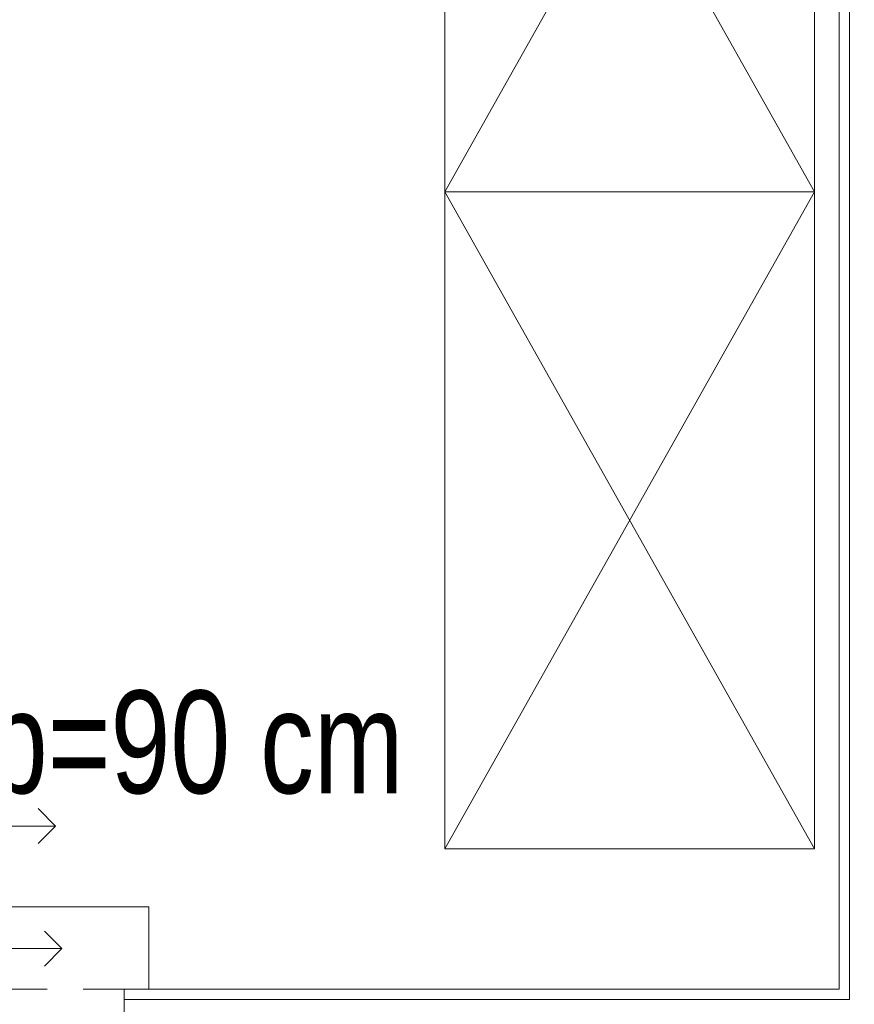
# Model space of a CAD drawing. Header units: inches. Extents: x 57112 to 98566, y -51777 to -16564.
# Tile 47 of 138: x 72328 to 72430, y -20735 to -20615. Entities that reach past the tile are written whole.
import ezdxf
from ezdxf import colors
from ezdxf.entities.mleader import LeaderData, LeaderLine
from ezdxf.math import Vec2, Vec3

# ---------------------------------------------------------------- set-up
doc = ezdxf.new("R2010")
doc.units = ezdxf.units.IN
doc.header["$MEASUREMENT"] = 0
doc.linetypes.add('HIDDEN', pattern=[0.375, 0.25, -0.125])
doc.layers.get('0').update_dxf_attribs({"color": 251, "lineweight": 0})
for name, color, linetype, lineweight in [('DVM_INDOOR', 7, 'Continuous', 0), ('DVM_UNIT_DP', 4, 'Continuous', 0), ('DVM_UNIT_LP', 3, 'Continuous', 0), ('Kociol', 6, 'Continuous', 30), ('p--meble wyp.', 251, 'Continuous', 0), ('p--okna', 251, 'Continuous', 0), ('p--opis okna', 251, 'Continuous', 0), ('p--płyta GK', 251, 'Continuous', 0), ('p--ściana szkielet', 251, 'Continuous', 0)]:
    doc.layers.add(name, color=color, linetype=linetype, lineweight=lineweight)
doc.styles.add('1-100', font='arial.ttf', dxfattribs={"width": 0.75, "height": 18})
doc.styles.get("Standard").update_dxf_attribs({"font": 'arial.ttf', "width": 0.75})

# ---------------------------------------------------------------- blocks, each defined once
blk = doc.blocks.new('DVM_DP_VEC')
at = {"layer": 'DVM_UNIT_DP', "color": 0}
blk.add_line((0, 0), (100, 0), dxfattribs=at)
blk.add_lwpolyline([(78.8, 21.2), (100, 0), (78.8, -21.2)], dxfattribs=at)
blk.add_point((0, 0), dxfattribs=at)
blk = doc.blocks.new('DVM_LP_VEC')
at = {"layer": 'DVM_UNIT_LP', "color": 0}
blk.add_line((0, 0), (100, 0), dxfattribs=at)
blk.add_lwpolyline([(78.8, 21.2), (100, 0), (78.8, -21.2)], dxfattribs=at)
blk.add_point((0, 0), dxfattribs=at)
blk = doc.blocks.new('RAC_ID_WM_AIRISE_WF_820X299X215_WF_T_BL')
at = {"layer": 'DVM_UNIT_DP'}
blk.add_blockref('DVM_DP_VEC', (408, -50.2), dxfattribs=at)
at = {"layer": 'DVM_UNIT_LP'}
blk.add_blockref('DVM_LP_VEC', (400.2, -199.5), dxfattribs=at)
blk = doc.blocks.new('okno-110-33.15')
for p, q in [((110, 0), (110, 21.95)), ((110, 0), (113, 0)), ((113, 0), (113, -10))]:
    blk.add_line(p, q)
at = {"linetype": 'HIDDEN', "ltscale": 35}
blk.add_line((0, 0), (110, 0), dxfattribs=at)
at = {"linetype": 'Continuous', "ltscale": 35}
blk.add_line((-3, -10), (113, -10), dxfattribs=at)

msp = doc.modelspace()

# ---------------------------------------------------------------- linework, layer by layer
at = {"layer": 'p--meble wyp.', "linetype": 'Continuous', "lineweight": 5}
for p, q in [((72379.692, -20555.683, 151.8), (72424.692, -20635.683, 151.8)), ((72424.692, -20555.683, 151.8), (72379.692, -20635.683, 151.8)), ((72379.692, -20635.683, 151.8), (72424.692, -20715.683, 151.8)), ((72424.692, -20635.683, 151.8), (72379.692, -20715.683, 151.8))]:
    msp.add_line(p, q, dxfattribs=at)
at = {"layer": 'p--meble wyp.', "linetype": 'Continuous', "lineweight": 5, "elevation": 151.8}
for points in [[(72424.692, -20635.683), (72379.692, -20635.683), (72379.692, -20555.683), (72424.692, -20555.683)], [(72424.692, -20715.683), (72379.692, -20715.683), (72379.692, -20635.683), (72424.692, -20635.683)]]:
    msp.add_lwpolyline(points, close=True, dxfattribs=at)
at = {"layer": 'p--płyta GK', "ltscale": 35}
for p, q in [((72428.942, -20734.033, 151.8), (72428.942, -20217.333, 151.8)), ((72427.692, -20732.783, 151.8), (72427.692, -20218.583, 151.8)), ((72427.692, -20732.783, 151.8), (72340.692, -20732.783, 151.8)), ((72428.942, -20734.033, 151.8), (72340.692, -20734.033, 151.8))]:
    msp.add_line(p, q, dxfattribs=at)
at = {"layer": 'p--ściana szkielet', "ltscale": 35, "elevation": 151.8}
msp.add_lwpolyline([(72340.692, -20732.783), (72340.692, -20754.733), (72337.692, -20754.733), (72337.692, -20765.933)], dxfattribs=at)

# ---------------------------------------------------------------- block references
at = {"layer": 'DVM_INDOOR', "color": 1, "xscale": -0.1000000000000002, "yscale": 0.1000000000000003, "zscale": 0.1000000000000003, "rotation": 180}
msp.add_blockref('RAC_ID_WM_AIRISE_WF_820X299X215_WF_T_BL', (72282.297, -20732.873, 151.8), dxfattribs=at)
at = {"layer": 'p--okna', "linetype": 'Continuous', "xscale": -1, "rotation": 180}
msp.add_blockref('okno-110-33.15', (72230.692, -20732.783, 151.8), dxfattribs=at)

# ---------------------------------------------------------------- texts
at = {"layer": 'p--opis okna', "insert": (72374.675, -20712.701, 151.8), "char_height": 12.5, "width": 129.02421, "attachment_point": 9, "style": '1-100'}
msp.add_mtext('hp=90 cm', dxfattribs=at)

# ---------------------------------------------------------------- leaders
at = {"layer": 'Kociol', "color": 217, "lineweight": 15, "ltscale": 1000, "true_color": 0x93278f}
ml = msp.add_multileader_mtext('Standard', dxfattribs=at)
ml.set_content('hydrofor 25l', color=(147, 39, 143))
ml.set_leader_properties(color=256, linetype='Continuous', lineweight=25)
ml.build(insert=Vec2(0, 0))
ctx = ml.context
ctx.base_point, ctx.char_height, ctx.plane_origin = Vec3(73473.8, -20617.978, 159.745), 15, Vec3(73743.319, -20197.664, 159.745)
ctx.text_align_type = 2
notes = []
notes.append((ctx, [(0, (1, 1, 0), (73582.794, -20617.978, 159.745), (-1, 0), 24.22, [(0, [(73733.563, -20502.565, 159.745)], 0, [])])]))
ctx.mtext.insert, ctx.mtext.width, ctx.mtext.alignment, ctx.mtext.flow_direction = Vec3(73556.575, -20608.281, 159.745), 3769.1343, 3, 5
ml = msp.add_multileader_mtext('Standard', dxfattribs=at)
ml.set_content('stacja uzdatniania wody \\P', color=(147, 39, 143))
ml.set_leader_properties(color=256, linetype='Continuous', lineweight=25)
ml.build(insert=Vec2(0, 0))
ctx = ml.context
ctx.base_point, ctx.char_height, ctx.plane_origin = Vec3(73441.02, -20642.958, 159.745), 15, Vec3(73752.998, -20214.147, 159.745)
ctx.text_align_type = 2
notes.append((ctx, [(0, (1, 1, 0), (73635.323, -20642.958, 159.745), (-1, 0), 24.22, [(0, [(73774.885, -20541.503, 159.745)], 0, [])])]))
ctx.mtext.insert, ctx.mtext.width, ctx.mtext.alignment, ctx.mtext.flow_direction = Vec3(73609.104, -20633.26, 159.745), 3769.1343, 3, 5
for ctx, leaders in notes:
    for number, flags, end, landing, length, lines in leaders:
        leader = LeaderData()
        leader.index, (leader.has_last_leader_line, leader.has_dogleg_vector, leader.attachment_direction) = number, flags
        leader.last_leader_point, leader.dogleg_vector, leader.dogleg_length = Vec3(end), Vec3(landing), length
        for number, points, colour, breaks in lines:
            line = LeaderLine()
            line.index, line.vertices, line.color, line.breaks = number, Vec3.list(points), colors.encode_raw_color(colour), breaks
            leader.lines.append(line)
        ctx.leaders.append(leader)

doc.saveas('drawing.dxf')
